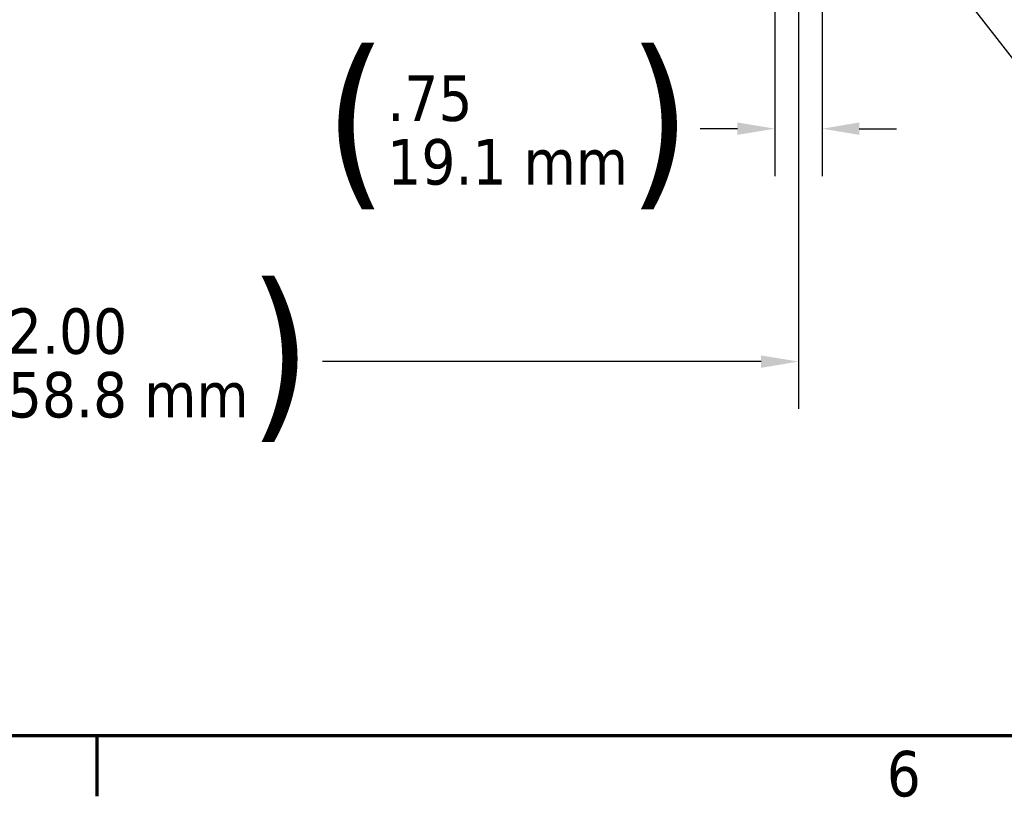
# Model space of a CAD drawing. Header units: inches. Extents: x 1 to 203, y 4 to 128.
# Tile 3 of 111: x 50 to 65, y 5 to 17. Entities that reach past the tile are written whole.
import ezdxf

# ---------------------------------------------------------------- set-up
doc = ezdxf.new("R2010")
doc.units = ezdxf.units.IN
doc.header["$LTSCALE"] = 6
doc.header["$MEASUREMENT"] = 0
doc.layers.add('Border (ANSI)', color=7, linetype='Continuous', lineweight=70)
doc.layers.add('Dimension (ANSI)', color=7, linetype='Continuous', lineweight=25)
doc.styles.add('Dimension Text', font='tahoma.ttf')
doc.dimstyles.new('Dual Dimension', dxfattribs={"dimscale": 6, "dimtxt": 0.12, "dimasz": 0.098425, "dimexe": 0.125, "dimexo": 0.0625, "dimgap": 0.031496, "dimtad": 0, "dimtih": 1, "dimtoh": 1, "dimrnd": 1e-08, "dimzin": 4, "dimdsep": 46, "dimtxsty": 'Dimension Text', "dimcen": 0.09, "dimdle": 0.393701, "dimclrd": 256, "dimclre": 256, "dimclrt": 256, "dimadec": 0, "dimazin": 1, "dimtfac": 1, "dimtofl": 0, "dimtmove": 0, "dimatfit": 3, "dimfxl": 1, "dimtolj": 1, "dimtzin": 4, "dimlwd": -1, "dimlwe": -1, "dimarcsym": 0})

# ---------------------------------------------------------------- blocks, each defined once
blk = doc.blocks.new('Borders Default Border')
at = {"layer": 'Border (ANSI)'}
blk.add_line((8.5, 1), (8.5, 0.84), dxfattribs=at)
at = {"layer": 'Border (ANSI)', "flags": 128}
blk.add_lwpolyline([(0.5, 1), (0.5, 21), (33.5, 21), (33.5, 1), (0.5, 1)], dxfattribs=at)
at = {"layer": 'Border (ANSI)', "insert": (10.5867, 0.8375), "char_height": 0.12, "attachment_point": 7, "style": 'Dimension Text'}
blk.add_mtext('6', dxfattribs=at)
blk = doc.blocks.new('*D11')
at = {"layer": 'Defpoints', "color": 0, "transparency": 16777216}
for p in [(61.745, 20.903), (62.495, 20.903), (61.745, 15.618)]:
    blk.add_point(p, dxfattribs=at)
at = {"layer": 'Dimension (ANSI)', "transparency": 16777216}
for p, q in [((61.745, 20.528), (61.745, 14.868)), ((62.495, 20.528), (62.495, 14.868)), ((61.154, 15.618), (60.564, 15.618)), ((63.085, 15.618), (63.676, 15.618))]:
    blk.add_line(p, q, dxfattribs=at)
for points in [[(61.154, 15.717), (61.154, 15.52), (61.745, 15.618)], [(63.085, 15.717), (63.085, 15.52), (62.495, 15.618)]]:
    blk.add_solid(points, dxfattribs=at)
at = {"layer": 'Dimension (ANSI)', "transparency": 16777216, "insert": (57.512, 15.618), "char_height": 0.72, "attachment_point": 5, "style": 'Dimension Text'}
blk.add_mtext('\\A1;{\\H3.0x;(}\\S.75^ 19.1 mm;{\\H3.0x;)}', dxfattribs=at)
blk = doc.blocks.new('*D12')
at = {"layer": 'Defpoints', "color": 0, "transparency": 16777216}
for p in [(62.276, 20.903), (62.41, 20.731)]:
    blk.add_point(p, dxfattribs=at)
at = {"layer": 'Dimension (ANSI)', "transparency": 16777216}
for p, q in [((66.01, 16.096), (62.772, 20.264)), ((66.601, 16.096), (66.01, 16.096))]:
    blk.add_line(p, q, dxfattribs=at)
blk.add_solid([(62.85, 20.325), (62.695, 20.204), (62.41, 20.731)], dxfattribs=at)
at = {"layer": 'Dimension (ANSI)', "transparency": 16777216, "insert": (69.707, 16.096), "char_height": 0.72, "attachment_point": 5, "style": 'Dimension Text'}
blk.add_mtext('\\A1;{\\H3.0x;(}\\SR.22^ R5.6 mm;{\\H3.0x;)}', dxfattribs=at)
blk = doc.blocks.new('*D16')
at = {"layer": 'Defpoints', "color": 0, "transparency": 16777216}
for p in [(40.12, 20.685), (62.12, 20.685), (62.12, 11.928)]:
    blk.add_point(p, dxfattribs=at)
at = {"layer": 'Dimension (ANSI)', "transparency": 16777216}
for p, q in [((40.12, 20.31), (40.12, 11.178)), ((62.12, 20.31), (62.12, 11.178)), ((40.71, 11.928), (47.883, 11.928)), ((61.529, 11.928), (54.576, 11.928))]:
    blk.add_line(p, q, dxfattribs=at)
for points in [[(40.71, 12.026), (40.71, 11.829), (40.12, 11.928)], [(61.529, 12.026), (61.529, 11.829), (62.12, 11.928)]]:
    blk.add_solid(points, dxfattribs=at)
at = {"layer": 'Dimension (ANSI)', "transparency": 16777216, "insert": (51.229, 11.928), "char_height": 0.72, "attachment_point": 5, "style": 'Dimension Text'}
blk.add_mtext('\\A1;{\\H3.0x;(}\\S22.00^ 558.8 mm;{\\H3.0x;)}', dxfattribs=at)

msp = doc.modelspace()

# ---------------------------------------------------------------- block references
at = {"xscale": 6, "yscale": 6, "zscale": 6}
msp.add_blockref('Borders Default Border', (0, 0), dxfattribs=at)

# ---------------------------------------------------------------- dimensions: what is measured, and where the dimension line sits
at = {"layer": 'Dimension (ANSI)'}
for base, p1, p2, text, picture, middle in [((61.7446, 15.6182), (62.4946, 20.9033), (61.7446, 20.9033), '{\\H3.0x;(}\\S<>^ 19.1 mm;{\\H3.0x;)}', '*D11', (57.5122, 15.6182)), ((62.1196, 11.9277), (40.1196, 20.6846), (62.1196, 20.6846), '{\\H3.0x;(}\\S<>^ 558.8 mm;{\\H3.0x;)}', '*D16', (51.2292, 11.9277))]:
    dim = msp.add_linear_dim(base=base, p1=p1, p2=p2, angle=180, text=text, dimstyle='Dual Dimension', override={"dimgap": 0.031496, "dimtih": 0, "dimtoh": 0, "dimdec": 2, "dimpost": '\\X', "dimtol": 0, "dimlim": 0, "dimtp": 0, "dimtm": 0, "dimtdec": 2, "dimatfit": 1}, dxfattribs=at)
    dim.commit()
    dim.dimension.update_dxf_attribs({"geometry": picture, "text_midpoint": middle, "dimtype": 160})
dim = msp.add_radius_dim(center=(62.2759, 20.9033), mpoint=(62.4101, 20.7306), text='{\\H3.0x;(}\\S<>^ R5.6 mm;{\\H3.0x;)}', dimstyle='Dual Dimension', override={"dimgap": 0.031496, "dimdec": 2, "dimlfac": 1, "dimpost": '\\X', "dimcen": 0, "dimtol": 0, "dimlim": 0, "dimtp": 0, "dimtm": 0, "dimtdec": 2}, dxfattribs=at)
dim.commit()
dim.dimension.update_dxf_attribs({"geometry": '*D12', "text_midpoint": (69.7072, 16.0963), "dimtype": 164})

doc.saveas('drawing.dxf')
